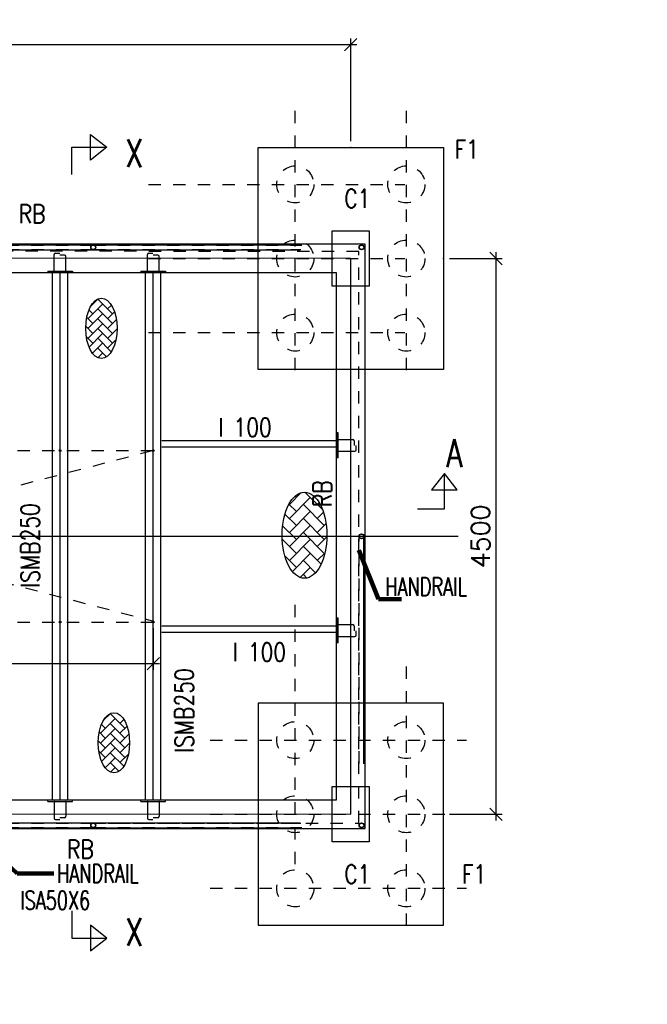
# Model space of a CAD drawing. Header units: inches. Extents: x 727810 to 1461440, y 2714588 to 5435005.
# Tile 14 of 233: x 728333.49 to 728338.58, y 2715582.85 to 2715590.83. Entities that reach past the tile are written whole.
import ezdxf

# ---------------------------------------------------------------- set-up
doc = ezdxf.new("R2010")
doc.units = ezdxf.units.IN
doc.header["$MEASUREMENT"] = 0
doc.linetypes.add('DIVIDEX2', pattern=[2.5, 1, -0.5, 0, -0.5, 0, -0.5])
doc.linetypes.add('HIDDEN', pattern=[0.375, 0.25, -0.125])
doc.layers.add('AM_8', color=1, linetype='Continuous', lineweight=15)
doc.layers.add('DETAILS', color=7, linetype='Continuous')
doc.layers.add('Inverter Room', color=7, linetype='Continuous')
doc.styles.add('RANJAN', font='romans.shx', dxfattribs={"width": 0.75})
doc.styles.add('ROMANS', font='ROMANS.shx', dxfattribs={"height": 10})
doc.dimstyles.new('DIM-', dxfattribs={"dimscale": 0, "dimtxt": 0.15, "dimasz": 0.15, "dimexe": 0, "dimexo": 0, "dimgap": 0.15, "dimtad": 1, "dimdec": 0, "dimlfac": 1000, "dimzin": 0, "dimdsep": 46, "dimtxsty": 'ROMANS', "dimblk": 'OBLIQUE', "dimcen": 0, "dimclrd": 6, "dimclre": 6, "dimclrt": 3, "dimadec": 0, "dimazin": 0, "dimtfac": 1, "dimtdec": 0, "dimtmove": 2, "dimatfit": 3, "dimfxl": 1, "dimtolj": 1, "dimtzin": 0, "dimarcsym": 2})
doc.dimstyles.new('ROMANS$0', dxfattribs={"dimscale": 100, "dimtxt": 100, "dimasz": 1, "dimexe": 0.5, "dimexo": 0.5, "dimgap": 0.5, "dimtad": 1, "dimdec": 0, "dimrnd": 5, "dimdsep": 46, "dimtxsty": 'ROMANS', "dimblk": 'OBLIQUE', "dimcen": 1, "dimdle": 0.5, "dimclrd": 6, "dimclre": 6, "dimclrt": 3, "dimadec": 0, "dimazin": 0, "dimtfac": 1, "dimtdec": 0, "dimtix": 1, "dimtmove": 0, "dimatfit": 3, "dimldrblk": 'OBLIQUE', "dimfxl": 1, "dimtolj": 1, "dimtzin": 0, "dimarcsym": 0})
doc.dimstyles.new('ROMANS$7', dxfattribs={"dimscale": 100, "dimtxt": 2.5, "dimasz": 2, "dimexe": 20, "dimexo": 20, "dimgap": 0.5, "dimtad": 1, "dimdec": 0, "dimrnd": 5, "dimzin": 0, "dimdsep": 46, "dimtxsty": 'ROMANS', "dimcen": 0.09, "dimdle": 20, "dimclrd": 256, "dimclre": 256, "dimclrt": 3, "dimadec": 0, "dimazin": 0, "dimtfac": 20, "dimtdec": 0, "dimtix": 1, "dimtmove": 2, "dimatfit": 3, "dimfxl": 1, "dimtolj": 1, "dimtzin": 0, "dimarcsym": 0})
pattern_1 = [(45, (93632.78671, 50533.36595), (-0.0883883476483, 0.0883883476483), [])]
pattern_2 = [(45, (94387.78671, 50533.36595), (-0.0883883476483, 0.0883883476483), [])]

# ---------------------------------------------------------------- blocks, each defined once
blk = doc.blocks.new('_Oblique')
at = {"color": 0, "linetype": 'ByBlock', "lineweight": -2}
blk.add_line((-0.5, -0.5), (0.5, 0.5), dxfattribs=at)
blk = doc.blocks.new('*D67')
at = {"layer": 'Inverter Room', "color": 6, "lineweight": -2, "ltscale": 0.5, "transparency": 16777216}
for p, q in [((2053661.7, -2318131.5), (2053661.7, -2317300.2)), ((2062161.7, -2318131.5), (2062161.7, -2317300.2)), ((2062211.7, -2317350.2), (2053611.7, -2317350.2))]:
    blk.add_line(p, q, dxfattribs=at)
at = {"layer": 'Inverter Room', "color": 0, "ltscale": 0.5, "transparency": 16777216}
for p in [(2053661.7, -2317350.2), (2053661.7, -2318181.5), (2062161.7, -2318181.5)]:
    blk.add_point(p, dxfattribs=at)
at = {"layer": 'Inverter Room', "color": 6, "lineweight": -2, "ltscale": 0.5, "transparency": 16777216, "xscale": 100, "yscale": 100, "zscale": 100, "rotation": 180}
blk.add_blockref('_Oblique', (2053661.7, -2317350.2), dxfattribs=at)
at = {"layer": 'Inverter Room', "color": 6, "lineweight": -2, "ltscale": 0.5, "transparency": 16777216, "xscale": 100, "yscale": 100, "zscale": 100}
blk.add_blockref('_Oblique', (2062161.7, -2317350.2), dxfattribs=at)
at = {"layer": 'Inverter Room', "color": 3, "ltscale": 0.5, "transparency": 16777216, "insert": (2057911.7, -2317225.2), "char_height": 150, "attachment_point": 5, "style": 'ROMANS'}
blk.add_mtext('\\A1;8500', dxfattribs=at)
blk = doc.blocks.new('*D68')
at = {"layer": 'Inverter Room', "color": 6, "lineweight": -2, "ltscale": 0.5, "transparency": 16777216}
for p, q in [((2062961.7, -2319081.5), (2063387.6, -2319081.5)), ((2063337.6, -2319031.5), (2063337.6, -2323631.5)), ((2062961.7, -2323581.5), (2063387.6, -2323581.5))]:
    blk.add_line(p, q, dxfattribs=at)
at = {"layer": 'Inverter Room', "color": 0, "ltscale": 0.5, "transparency": 16777216}
for p in [(2062911.7, -2319081.5), (2062911.7, -2323581.5), (2063337.6, -2323581.5)]:
    blk.add_point(p, dxfattribs=at)
at = {"layer": 'Inverter Room', "color": 6, "lineweight": -2, "ltscale": 0.5, "transparency": 16777216, "xscale": 100, "yscale": 100, "zscale": 100}
for p, rotation in [((2063337.6, -2319081.5), 90), ((2063337.6, -2323581.5), 270)]:
    blk.add_blockref('_Oblique', p, dxfattribs=dict(at, rotation=rotation))
at = {"layer": 'Inverter Room', "color": 3, "ltscale": 0.5, "transparency": 16777216, "insert": (2063212.6, -2321331.5), "char_height": 150, "attachment_point": 5, "rotation": 90, "style": 'ROMANS'}
blk.add_mtext('\\A1;4500', dxfattribs=at)
blk = doc.blocks.new('*D71')
at = {"layer": 'DETAILS', "color": 6, "lineweight": -2, "ltscale": 0.5, "transparency": 16777216}
for p, q in [((2055261.7, -2322075.5), (2055261.7, -2322411.8)), ((2060561.7, -2322075.5), (2060561.7, -2322411.8)), ((2055211.7, -2322361.8), (2060611.7, -2322361.8))]:
    blk.add_line(p, q, dxfattribs=at)
at = {"layer": 'Inverter Room', "color": 0, "ltscale": 0.5, "transparency": 16777216}
for p in [(2055261.7, -2322025.5), (2060561.7, -2322025.5), (2060561.7, -2322361.8)]:
    blk.add_point(p, dxfattribs=at)
at = {"layer": 'DETAILS', "color": 6, "lineweight": -2, "ltscale": 0.5, "transparency": 16777216, "xscale": 100, "yscale": 100, "zscale": 100, "rotation": 180}
blk.add_blockref('_Oblique', (2055261.7, -2322361.8), dxfattribs=at)
at = {"layer": 'DETAILS', "color": 6, "lineweight": -2, "ltscale": 0.5, "transparency": 16777216, "xscale": 100, "yscale": 100, "zscale": 100}
blk.add_blockref('_Oblique', (2060561.7, -2322361.8), dxfattribs=at)
at = {"layer": 'DETAILS', "color": 3, "ltscale": 0.5, "transparency": 16777216, "insert": (2057911.7, -2322236.8), "char_height": 150, "attachment_point": 5, "style": 'ROMANS', "bg_fill": 3, "box_fill_scale": 1.25, "bg_fill_color": 256, "bg_fill_true_color": 13158600, "bg_fill_transparency": 0}
blk.add_mtext('\\A1;5300', dxfattribs=at)
blk = doc.blocks.new('dshshh')
at = {"layer": 'AM_8', "ltscale": 0.5}
h = blk.add_hatch(dxfattribs=at)
h.set_pattern_fill('AR-HBONE', color=256, scale=14, style=0)
h.set_pattern_definition([(45, (678087.52, -665584.47), (6e-15, 79.1959595), [168, -56]), (135, (678127.12, -665544.87), (6e-15, 79.1959595), [168, -56])])
edge = h.paths.add_edge_path()
edge.add_ellipse((2060141.7, -2319647.1), major_axis=(0, 244), ratio=0.521978, start_angle=191.45916, end_angle=459.29111)
edge.add_ellipse((2060141.7, -2319647.1), major_axis=(0, 244), ratio=0.521978, start_angle=99.29111, end_angle=191.45916)
h = blk.add_hatch(dxfattribs=at)
h.set_pattern_fill('ANSI31', color=256, style=0)
h.set_pattern_definition(pattern_1)
edge = h.paths.add_edge_path()
edge.add_arc((2059806.7, -2320640.3), 7.16, 11.12183, 168.87817, ccw=False)
edge.add_arc((2059806.7, -2320637.5), 7.16, 348.87817, 551.12183)
h = blk.add_hatch(dxfattribs=at)
h.set_pattern_fill('ANSI31', color=256, style=0)
h.set_pattern_definition(pattern_2)
edge = h.paths.add_edge_path()
edge.add_arc((2060561.7, -2320640.3), 7.16, 11.12183, 168.87817, ccw=False)
edge.add_arc((2060561.7, -2320637.5), 7.16, 348.87817, 551.12183)
h = blk.add_hatch(dxfattribs=at)
h.set_pattern_fill('ANSI31', color=256, style=0)
h.set_pattern_definition([(45, (89087.78671, 50533.36595), (-0.0883883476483, 0.0883883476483), [])])
edge = h.paths.add_edge_path()
edge.add_arc((2060561.7, -2320640.3), 7.16, 371.12183, 528.87817)
edge.add_arc((2060561.7, -2320637.5), 7.16, -11.12183, 191.12183, ccw=False)
h = blk.add_hatch(dxfattribs=at)
h.set_pattern_fill('AR-HBONE', color=256, scale=20, style=0)
h.set_pattern_definition([(45, (87423.51, 41624.37), (9e-15, 113.137085), [240, -80]), (135, (87480.08, 41680.94), (9e-15, 113.137085), [240, -80])])
edge = h.paths.add_edge_path()
edge.add_ellipse((2061786.7, -2321322.3), major_axis=(0, 348.6), ratio=0.521978, start_angle=191.45916, end_angle=459.29111)
edge.add_ellipse((2061786.7, -2321322.3), major_axis=(0, 348.6), ratio=0.521978, start_angle=99.29111, end_angle=191.45916)
h = blk.add_hatch(dxfattribs=at)
h.set_pattern_fill('ANSI31', color=256, style=0)
h.set_pattern_definition(pattern_1)
edge = h.paths.add_edge_path()
edge.add_arc((2059806.7, -2322022.7), 7.16, 191.12183, 348.87817)
edge.add_arc((2059806.7, -2322025.5), 7.16, -191.12183, 11.12183, ccw=False)
h = blk.add_hatch(dxfattribs=at)
h.set_pattern_fill('ANSI31', color=256, style=0)
h.set_pattern_definition(pattern_2)
edge = h.paths.add_edge_path()
edge.add_arc((2060561.7, -2322022.7), 7.16, 191.12183, 348.87817)
edge.add_arc((2060561.7, -2322025.5), 7.16, -191.12183, 11.12183, ccw=False)
h = blk.add_hatch(dxfattribs=at)
h.set_pattern_fill('AR-HBONE', color=256, scale=14, style=0)
h.set_pattern_definition([(45, (678188.45, -668940.72), (6e-15, 79.1959595), [168, -56]), (135, (678228.05, -668901.125), (6e-15, 79.1959595), [168, -56])])
edge = h.paths.add_edge_path()
edge.add_ellipse((2060242.7, -2323003.4), major_axis=(0, 244), ratio=0.521978, start_angle=191.45916, end_angle=459.29111)
edge.add_ellipse((2060242.7, -2323003.4), major_axis=(0, 244), ratio=0.521978, start_angle=99.29111, end_angle=191.45916)
at = {"layer": 'DETAILS', "linetype": 'DIVIDEX2', "ltscale": 0.5}
for p, q in [((2061711.7, -2319985.4), (2061711.7, -2317883.4)), ((2062611.7, -2319985.4), (2062611.7, -2317883.4)), ((2060522.3, -2318481.5), (2062598.3, -2318481.5)), ((2060522.3, -2319081.5), (2062598.3, -2319081.5)), ((2060522.3, -2319681.5), (2062598.3, -2319681.5)), ((2061711.7, -2323985.4), (2061711.7, -2321883.4)), ((2062611.7, -2324485.4), (2062611.7, -2322383.4)), ((2061022.3, -2322981.5), (2063098.3, -2322981.5)), ((2061022.3, -2323581.5), (2063098.3, -2323581.5)), ((2061022.3, -2324181.5), (2063098.3, -2324181.5))]:
    blk.add_line(p, q, dxfattribs=at)
at = {"layer": 'DETAILS', "ltscale": 0.5}
for p, q in [((2058575.3, -2318971.1), (2060075.3, -2318971.1)), ((2060075.3, -2318971.1), (2061763.3, -2318971.1)), ((2058575.3, -2319011.1), (2060075.3, -2319011.1)), ((2060075.3, -2319011.1), (2061749.1, -2319011.1)), ((2062046.7, -2320494.4), (2062046.7, -2320694.4)), ((2062268.2, -2323171.9), (2062268.2, -2321331.5)), ((2062046.7, -2321994.4), (2062046.7, -2322194.4)), ((2058575.3, -2323651.9), (2060075.3, -2323651.9)), ((2058575.3, -2323691.9), (2060075.3, -2323691.9)), ((2060075.3, -2323651.9), (2061749.1, -2323651.9)), ((2060075.3, -2323691.9), (2061763.3, -2323691.9))]:
    blk.add_line(p, q, dxfattribs=at)
for centre, radius in [((2060075.3, -2318991.1), 20), ((2062248.2, -2318991.1), 20), ((2062249.1, -2318991.1), 20), ((2059806.7, -2320637.5), 7.16), ((2060561.7, -2320637.5), 7.16), ((2060561.7, -2320637.5), 7.16), ((2062248.2, -2321331.5), 20), ((2059806.7, -2322025.5), 7.16), ((2060561.7, -2322025.5), 7.16), ((2060075.3, -2323671.9), 20), ((2062249.1, -2323671.9), 20)]:
    blk.add_circle(centre, radius, dxfattribs=at)
for centre, start, end in [((2059806.7, -2320640.3), 11.12183, 168.87817), ((2060561.7, -2320640.3), 11.12183, 168.87817), ((2060561.7, -2320640.3), 11.12183, 168.87817), ((2059806.7, -2322022.7), 191.12183, 348.87817), ((2060561.7, -2322022.7), 191.12183, 348.87817)]:
    blk.add_arc(centre, 7.16, start, end, dxfattribs=at)
for centre, major_axis in [((2060141.7, -2319647.1), (0, 244)), ((2061786.7, -2321322.3), (0, 348.6)), ((2060242.7, -2323003.4), (0, 244))]:
    blk.add_ellipse(centre, major_axis=major_axis, ratio=0.521978, dxfattribs=at)
at = {"layer": 'Inverter Room', "color": 8, "linetype": 'HIDDEN', "ltscale": 2}
for p, q in [((2058573.6, -2318973.2), (2060076.9, -2318973.2)), ((2058575.3, -2319009.1), (2060075.3, -2319009.1)), ((2060073.6, -2318973.2), (2061765.5, -2318973.2)), ((2060075.3, -2319009.1), (2061757.8, -2319009.1)), ((2060554.7, -2320638.9), (2055259.9, -2322018.6)), ((2055261.7, -2320637.5), (2060561.7, -2320637.5)), ((2055268.8, -2320638.9), (2060563.5, -2322018.6)), ((2062230.2, -2323171.9), (2062230.2, -2321340.2)), ((2062266.1, -2323173.6), (2062266.1, -2321340.4)), ((2055261.7, -2322025.5), (2060561.7, -2322025.5)), ((2058573.6, -2323689.8), (2060076.9, -2323689.8)), ((2058575.3, -2323653.9), (2060075.3, -2323653.9)), ((2060073.6, -2323689.8), (2061765.5, -2323689.8)), ((2060075.3, -2323653.9), (2061757.8, -2323653.9))]:
    blk.add_line(p, q, dxfattribs=at)
at = {"layer": 'Inverter Room', "color": 2}
for p, q in [((2059759, -2319181.5), (2059759, -2319049.5)), ((2059770.3, -2319038.2), (2059804.1, -2319038.2)), ((2059843.2, -2319053.3), (2059804.6, -2319053.3)), ((2059854.5, -2319181.5), (2059854.5, -2319064.5)), ((2060514, -2319181.5), (2060514, -2319049.5)), ((2060525.3, -2319038.2), (2060559.1, -2319038.2)), ((2060598.2, -2319053.3), (2060559.6, -2319053.3)), ((2060609.5, -2319181.5), (2060609.5, -2319064.5)), ((2059762, -2319184.5), (2059851.5, -2319184.5)), ((2060517, -2319184.5), (2060606.5, -2319184.5)), ((2062058.7, -2320639.1), (2062058.7, -2320549.7)), ((2062061.7, -2320546.7), (2062178.7, -2320546.7)), ((2062190, -2320557.9), (2062190, -2320596.5)), ((2062205, -2320630.9), (2062205, -2320597)), ((2062061.7, -2320642.1), (2062193.8, -2320642.1)), ((2062058.7, -2322139.1), (2062058.7, -2322049.7)), ((2062061.7, -2322046.7), (2062178.7, -2322046.7)), ((2062190, -2322057.9), (2062190, -2322096.5)), ((2062205, -2322130.9), (2062205, -2322097)), ((2062061.7, -2322142.1), (2062193.8, -2322142.1)), ((2059759, -2323481.5), (2059759, -2323613.5)), ((2059762, -2323478.5), (2059851.5, -2323478.5)), ((2059854.5, -2323481.5), (2059854.5, -2323598.5)), ((2060514, -2323481.5), (2060514, -2323613.5)), ((2060517, -2323478.5), (2060606.5, -2323478.5)), ((2060609.5, -2323481.5), (2060609.5, -2323598.5)), ((2059770.3, -2323624.8), (2059804.1, -2323624.8)), ((2059843.2, -2323609.8), (2059804.6, -2323609.8)), ((2060525.3, -2323624.8), (2060559.1, -2323624.8)), ((2060598.2, -2323609.8), (2060559.6, -2323609.8))]:
    blk.add_line(p, q, dxfattribs=at)
at = {"layer": 'Inverter Room', "color": 4, "ltscale": 0.5}
for p, q in [((2059706.7, -2319184.5), (2059706.7, -2319196.5)), ((2059906.7, -2319184.5), (2059906.7, -2319196.5)), ((2060461.7, -2319184.5), (2060461.7, -2319196.5)), ((2060661.7, -2319184.5), (2060661.7, -2319196.5)), ((2062058.7, -2320494.4), (2062046.7, -2320494.4)), ((2060632.2, -2320556.5), (2062046.2, -2320556.5)), ((2060632.2, -2320606.5), (2062046.2, -2320606.5)), ((2062058.7, -2320694.4), (2062046.7, -2320694.4)), ((2062058.7, -2321994.4), (2062046.7, -2321994.4)), ((2062058.7, -2322194.4), (2062046.7, -2322194.4)), ((2059706.7, -2323478.5), (2059706.7, -2323466.5)), ((2059906.7, -2323478.5), (2059906.7, -2323466.5)), ((2060461.7, -2323478.5), (2060461.7, -2323466.5)), ((2060661.7, -2323478.5), (2060661.7, -2323466.5))]:
    blk.add_line(p, q, dxfattribs=at)
at = {"layer": 'Inverter Room', "ltscale": 2}
for p, q in [((2059806.7, -2323466.5), (2059806.7, -2319196.5)), ((2060561.7, -2323466.5), (2060561.7, -2319196.5)), ((2063030.8, -2321331.5), (2052980.6, -2321331.5))]:
    blk.add_line(p, q, dxfattribs=at)
at = {"layer": 'Inverter Room', "color": 4, "linetype": 'Continuous'}
for points in [[(2059901.4, -2318399.9), (2059901.4, -2318179.8), (2060186.8, -2318179.8), (2060053, -2318285.4), (2060053, -2318077.6), (2060186.8, -2318179.8)], [(2062701.9, -2321107.4), (2062921.9, -2321107.4), (2062921.9, -2320822.1), (2062816.3, -2320955.9), (2063024.1, -2320955.9), (2062921.9, -2320822.1)], [(2059901.4, -2324364.5), (2059901.4, -2324584.5), (2060186.8, -2324584.5), (2060053, -2324478.9), (2060053, -2324686.7), (2060186.8, -2324584.5)]]:
    blk.add_lwpolyline(points, dxfattribs=at)
at = {"layer": 'Inverter Room', "color": 4, "ltscale": 0.5}
for points in [[(2062911.7, -2319981.5), (2061411.7, -2319981.5), (2061411.7, -2318181.5), (2062911.7, -2318181.5)], [(2053546.7, -2323696.5), (2062276.7, -2323696.5), (2062276.7, -2318966.5), (2053546.7, -2318966.5)], [(2053776.7, -2323466.5), (2062046.7, -2323466.5), (2062046.7, -2319196.5), (2053776.7, -2319196.5)], [(2062911.7, -2322681.5), (2061411.7, -2322681.5), (2061411.7, -2324481.5), (2062911.7, -2324481.5)]]:
    blk.add_lwpolyline(points, close=True, dxfattribs=at)
at = {"layer": 'Inverter Room', "ltscale": 3}
for points in [[(2062311.7, -2319306.5), (2062011.7, -2319306.5), (2062011.7, -2318856.5), (2062311.7, -2318856.5)], [(2062311.7, -2323806.5), (2062011.7, -2323806.5), (2062011.7, -2323356.5), (2062311.7, -2323356.5)]]:
    blk.add_lwpolyline(points, close=True, dxfattribs=at)
at = {"layer": 'Inverter Room', "color": 8, "linetype": 'HIDDEN', "ltscale": 2}
blk.add_lwpolyline([(2053596.7, -2323646.5), (2062226.7, -2323655.2), (2062226.7, -2319025.2), (2053596.7, -2319016.5)], close=True, dxfattribs=at)
at = {"layer": 'Inverter Room', "ltscale": 2}
blk.add_lwpolyline([(2053661.8, -2323573.8), (2062161.7, -2323581.5), (2062161.7, -2319081.5), (2053661.8, -2319073.8)], close=True, dxfattribs=at)
at = {"layer": 'Inverter Room', "color": 4, "ltscale": 0.5}
for points in [[(2059706.7, -2319184.5), (2059906.7, -2319184.5)], [(2060461.7, -2319184.5), (2060661.7, -2319184.5)], [(2062058.7, -2320694.4), (2062058.7, -2320494.4)], [(2062058.7, -2322194.4), (2062058.7, -2321994.4)], [(2059706.7, -2323478.5), (2059906.7, -2323478.5)], [(2060461.7, -2323478.5), (2060661.7, -2323478.5)]]:
    blk.add_lwpolyline(points, dxfattribs=at)
at = {"layer": 'Inverter Room', "color": 8, "linetype": 'HIDDEN', "ltscale": 2}
for centre, radius in [((2061711.7, -2318481.5), 150), ((2062611.7, -2318481.5), 150), ((2060075.3, -2318991.1), 18), ((2061711.7, -2319081.5), 150), ((2062248.2, -2318991.1), 18), ((2062249.1, -2318991.1), 18), ((2062611.7, -2319081.5), 150), ((2061711.7, -2319681.5), 150), ((2062611.7, -2319681.5), 150), ((2062248.2, -2321331.5), 18), ((2061711.7, -2322981.5), 150), ((2062611.7, -2322981.5), 150), ((2061711.7, -2323581.5), 150), ((2062611.7, -2323581.5), 150), ((2060075.3, -2323671.9), 18), ((2062249.1, -2323671.9), 18), ((2061711.7, -2324181.5), 150), ((2062611.7, -2324181.5), 150)]:
    blk.add_circle(centre, radius, dxfattribs=at)
at = {"layer": 'Inverter Room', "color": 2}
for centre, radius, start, end in [((2059770.3, -2319049.5), 11.2, 90, 180), ((2059843.2, -2319064.5), 11.2, 0, 90), ((2060525.3, -2319049.5), 11.2, 90, 180), ((2060598.2, -2319064.5), 11.2, 0, 90), ((2059762, -2319181.5), 3, 180, 270), ((2059851.5, -2319181.5), 3, 270, 0), ((2060517, -2319181.5), 3, 180, 270), ((2060606.5, -2319181.5), 3, 270, 0), ((2062061.7, -2320549.7), 3, 90, 180), ((2062178.7, -2320557.9), 11.2, 0, 90), ((2062061.7, -2320639.1), 3, 180, 270), ((2062193.8, -2320630.9), 11.2, 270, 0), ((2062061.7, -2322049.7), 3, 90, 180), ((2062178.7, -2322057.9), 11.2, 0, 90), ((2062061.7, -2322139.1), 3, 180, 270), ((2062193.8, -2322130.9), 11.2, 270, 0), ((2059762, -2323481.5), 3, 90, 180), ((2059851.5, -2323481.5), 3, 0, 90), ((2060517, -2323481.5), 3, 90, 180), ((2060606.5, -2323481.5), 3, 0, 90), ((2059770.3, -2323613.5), 11.2, 180, 270), ((2059843.2, -2323598.5), 11.2, 270, 0), ((2060525.3, -2323613.5), 11.2, 180, 270), ((2060598.2, -2323598.5), 11.2, 270, 0)]:
    blk.add_arc(centre, radius, start, end, dxfattribs=at)
at = {"layer": 'DETAILS', "color": 3, "style": 'ROMANS', "width": 0.8}
for s, p in [('RB', (2059471.2, -2318794.3)), ('I 100', (2061088.2, -2320524)), ('I 100', (2061204.7, -2322343.6)), ('RB', (2059862.7, -2323939.2))]:
    blk.add_text(s, height=150, dxfattribs=at).set_placement(p)
for s, p in [('RB', (2062006.4, -2321093.7)), ('ISMB250', (2059640, -2321747.1)), ('ISMB250', (2060887.5, -2323084.9))]:
    blk.add_text(s, height=150, rotation=90, dxfattribs=at).set_placement(p)
at = {"layer": 'Inverter Room', "color": 2, "linetype": 'Continuous', "ltscale": 0.6, "style": 'RANJAN', "width": 0.75}
for s, p in [('X', (2060334.9, -2318340.8)), ('A', (2062934.3, -2320770.1)), ('X', (2060334.9, -2324648.5))]:
    blk.add_text(s, height=225, dxfattribs=at).set_placement(p)
at = {"layer": 'Inverter Room', "color": 3, "linetype": 'Continuous', "style": 'ROMANS', "width": 0.8}
for s, p in [('F1', (2063002.9, -2318271.9)), ('C1', (2062109.2, -2318671.2)), ('C1', (2062109.2, -2324141.8)), ('F1', (2063062.7, -2324141.8))]:
    blk.add_text(s, height=150, dxfattribs=at).set_placement(p)
at = {"layer": 'Inverter Room', "color": 3, "style": 'ROMANS', "width": 0.7}
for s, p in [('HANDRAIL', (2062440.9, -2321814.2)), ('HANDRAIL', (2059782.7, -2324137.3)), ('ISA50X6', (2059483.2, -2324354.2))]:
    blk.add_text(s, height=150, dxfattribs=at).set_placement(p)
at = {"layer": 'Inverter Room', "ltscale": 0.5}
dim = blk.add_linear_dim(base=(2053661.7, -2317350.2), p1=(2062161.7, -2318181.5), p2=(2053661.7, -2318181.5), dimstyle='ROMANS$0', override={"dimtxt": 150, "dimfxl": 0.75, "dimarcsym": 1}, dxfattribs=at)
dim.commit()
dim.dimension.update_dxf_attribs({"geometry": '*D67', "text_midpoint": (2057911.7, -2317225.2)})
dim = blk.add_linear_dim(base=(2063337.6, -2323581.5), p1=(2062911.7, -2319081.5), p2=(2062911.7, -2323581.5), angle=90, dimstyle='ROMANS$0', override={"dimtxt": 150, "dimfxl": 0.75, "dimarcsym": 1}, dxfattribs=at)
dim.commit()
dim.dimension.update_dxf_attribs({"geometry": '*D68', "text_midpoint": (2063212.6, -2321331.5)})
at = {"layer": 'Inverter Room'}
for points in [[(2062226.6, -2321444.1), (2062386.7, -2321839.4), (2062572.9, -2321839.4)], [(2059030.8, -2323665.4), (2059458, -2324060.6), (2059756, -2324060.6)]]:
    blk.add_leader(points, dimstyle='DIM-', override={"dimscale": 50, "dimtxt": 2.5, "dimasz": 2.3, "dimexe": 1, "dimexo": 1, "dimgap": 0.5, "dimtad": 0, "dimdle": 1, "dimlwd": 65535, "dimlwe": 65535}, dxfattribs=at)
at = {"layer": 'DETAILS', "ltscale": 0.5}
dim = blk.add_linear_dim(base=(2060561.7, -2322361.8), p1=(2055261.7, -2322025.5), p2=(2060561.7, -2322025.5), dimstyle='ROMANS$0', override={"dimtxt": 150, "dimtfill": 1, "dimarcsym": 1}, dxfattribs=at)
dim.commit()
dim.dimension.update_dxf_attribs({"geometry": '*D71', "text_midpoint": (2057911.7, -2322236.8)})
at = {"layer": 'Inverter Room', "color": 4, "ltscale": 0.5}
for p, q in [((2059744.2, -2323466.5), (2059744.2, -2319196.5)), ((2059869.2, -2323466.5), (2059869.2, -2319196.5)), ((2060499.2, -2323466.5), (2060499.2, -2319196.5)), ((2060624.2, -2323466.5), (2060624.2, -2319196.5)), ((2060632.2, -2322056.5), (2062046.2, -2322056.5)), ((2060632.2, -2322106.5), (2062046.2, -2322106.5))]:
    blk.add_line(p, q, dxfattribs=at)
at = {"layer": 'Inverter Room', "ltscale": 2}
for p, q in [((2059806.7, -2323466.5), (2059806.7, -2319196.5)), ((2060561.7, -2323466.5), (2060561.7, -2319196.5))]:
    blk.add_line(p, q, dxfattribs=at)

msp = doc.modelspace()

# ---------------------------------------------------------------- block references
at = {"layer": 'DETAILS', "xscale": 0.000999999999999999, "yscale": 0.000999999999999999, "zscale": 0.000999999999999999}
msp.add_blockref('dshshh', (726274.01523, 2717907.97567, 0.148), dxfattribs=at)

# ---------------------------------------------------------------- next in the draw order: leaders
at = {"layer": 'Inverter Room', "ltscale": 0.5}
msp.add_leader([(728344.57695, 2715588.99417, 0.148), (728344.33623, 2715588.01117, 0.148), (728343.76963, 2715588.01882, 0.148)], dimstyle='ROMANS$7', override={"dimtxt": 150, "dimgap": 0.5, "dimtad": 0, "dimtfill": 1, "dimarcsym": 1}, dxfattribs=at)

doc.saveas('drawing.dxf')
